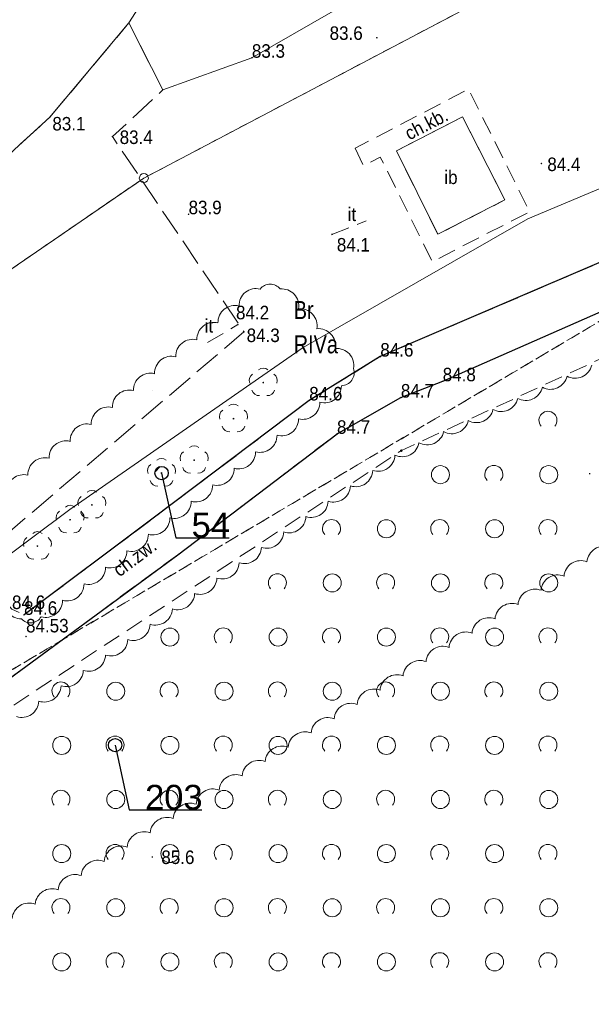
# Model space of a CAD drawing. Header units: metres. Extents: x 6540907 to 6541833, y 5893434 to 5894895.
# Tile 107 of 256: x 6541067 to 6541098, y 5894202 to 5894256. Entities that reach past the tile are written whole.
import ezdxf
from ezdxf import colors
from ezdxf.entities.mleader import LeaderData, LeaderLine
from ezdxf.enums import TextEntityAlignment as Align
from ezdxf.math import Vec2, Vec3

# ---------------------------------------------------------------- set-up
doc = ezdxf.new("R2010")
doc.units = ezdxf.units.M
doc.header["$MEASUREMENT"] = 0
for name, pattern in [('1.0_0.5', [1.5, 1, -0.5]), ('1.5_0.5', [2, 1.5, -0.5]), ('219-500', [0, 0]), ('egug-500', [1, 0.5, -0.5])]:
    doc.linetypes.add(name, pattern=pattern)
doc.layers.get('0').update_dxf_attribs({"color": 2, "linetype": 'CONTINUOUS', "lineweight": 5})
for name, color, linetype, lineweight in [('140-Punkty robocze', 251, 'CONTINUOUS', 9), ('202-punkt graniczny', 251, 'CONTINUOUS', 9), ('209-oznaczenie konturu klasyfikacyjnego', 251, 'CONTINUOUS', 9), ('210-oznaczenie konturu użytku gruntowego', 251, 'CONTINUOUS', 9), ('218-kontur użytku gruntowego', 251, 'CONTINUOUS', 9), ('219-działka ewidencyjna', 152, 'CONTINUOUS', 18), ('chodnik', 251, 'CONTINUOUS', 9), ('chodnik-Atr17', 251, 'CONTINUOUS', 9), ('drzewo liściaste', 251, 'CONTINUOUS', 9), ('inna budowla', 251, 'CONTINUOUS', 9), ('inna budowla-Atr17', 251, 'CONTINUOUS', 9), ('inny obiekt zagospodarowania terenu', 251, 'CONTINUOUS', 9), ('inny obiekt zagospodarowania terenu-Atr17', 251, 'CONTINUOUS', 9), ('inny obiekt związany z wodą', 251, 'CONTINUOUS', 9), ('krawężnik', 251, 'CONTINUOUS', 9), ('obszar utwardzony', 251, 'CONTINUOUS', 9), ('pikieta naturalna', 251, 'CONTINUOUS', 9), ('pikieta naturalna-Atr2', 251, 'CONTINUOUS', 9), ('pikieta sztuczna', 251, 'CONTINUOUS', 9), ('pikieta sztuczna-Atr2', 251, 'CONTINUOUS', 9), ('przewód elektroenergetyczny podziemny', 251, 'CONTINUOUS', 9), ('woda stojąca', 251, 'CONTINUOUS', 9), ('z_i_drzewa_opis', 7, 'CONTINUOUS', 25), ('zadrzewienie  zakrzewienie', 252, 'CONTINUOUS', 15)]:
    doc.layers.add(name, color=color, linetype=linetype, lineweight=lineweight)
doc.layers.add('z_i_masywy_grupy', color=7, linetype='CONTINUOUS', lineweight=13, true_color=0x7f926c)
doc.styles.add('Opisowy', font='arial.ttf')
doc.styles.get("Standard").update_dxf_attribs({"font": 'Arial', "width": 0.75})

# ---------------------------------------------------------------- blocks, each defined once
blk = doc.blocks.new('202')
at = {"color": 0, "linetype": 'Continuous', "lineweight": 0}
blk.add_circle((0, 0), 0.25, dxfattribs=at)
blk = doc.blocks.new('PW01')
at = {"linetype": 'Continuous', "lineweight": 13}
h = blk.add_hatch(color=0, dxfattribs=at)
edge = h.paths.add_edge_path()
edge.add_arc((0, 0), 0.045, 0, 360)
blk = doc.blocks.new('OTZK1')
at = {"color": 0, "linetype": 'Continuous'}
blk.add_circle((0, 0), 0.5, dxfattribs=at)
blk = doc.blocks.new('OTZK2')
at = {"color": 0, "linetype": 'Continuous'}
blk.add_arc((0, 0), 0.5, 318.85, 221.162, dxfattribs=at)
blk = doc.blocks.new('OP021')
at = {"linetype": 'Continuous', "lineweight": 13}
h = blk.add_hatch(color=0, dxfattribs=at)
edge = h.paths.add_edge_path()
edge.add_arc((0, 0), 0.05, 0, 360)
at = {"color": 0, "linetype": 'Continuous', "lineweight": 13}
for centre, start, end in [((0, 0.4), 49.272, 130.728), ((-0.38, 0.124), 121.308, 202.548), ((0.38, 0.124), 337.452, 58.692), ((-0.235, -0.324), 193.221, 274.871), ((0.235, -0.324), 265.129, 346.779)]:
    blk.add_arc(centre, 0.4, start, end, dxfattribs=at)
blk = doc.blocks.new('PIKIETA')
at = {"color": 0}
blk.add_circle((0, 0), 0.045, dxfattribs=at)
blk = doc.blocks.new('_None')
blk = doc.blocks.new('punkt')
h = blk.add_hatch()
h.set_pattern_fill('ANSI32', color=256, scale=0.2)
h.set_pattern_definition([(45, (-4781848.87, -5644337.08), (-1.34703841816, 1.34703841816), []), (45, (-4781847.972, -5644337.08), (-1.34703841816, 1.34703841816), [])])
edge = h.paths.add_edge_path()
edge.add_arc((0, 0), 0.243, 0, 360)
blk.add_circle((0, 0), 0.243)

msp = doc.modelspace()

# ---------------------------------------------------------------- linework, layer by layer
at = {"layer": '218-kontur użytku gruntowego', "linetype": 'egug-500', "lineweight": 18, "flags": 128}
for points in [[(6541140.26, 5894282.488), (6541073.42, 5894247.288)], [(6541073.42, 5894247.288), (6541140.26, 5894282.488)], [(6541024.88, 5894195.608), (6541148.06, 5894268.618)], [(6541148.06, 5894268.618), (6541024.88, 5894195.608)], [(6541073.42, 5894247.288), (6541018.98, 5894209.948)], [(6541018.98, 5894209.948), (6541073.42, 5894247.288)]]:
    msp.add_lwpolyline(points, dxfattribs=at)
at = {"layer": '219-działka ewidencyjna', "linetype": '219-500', "lineweight": 18, "flags": 128}
for points in [[(6541168.23, 5894297.208), (6541073.42, 5894247.288)], [(6541073.42, 5894247.288), (6541018.98, 5894209.948)]]:
    msp.add_lwpolyline(points, dxfattribs=at)
at = {"layer": 'chodnik', "linetype": '1.0_0.5', "lineweight": 18, "flags": 128}
for points in [[(6541031.2, 5894193.128), (6541035.24, 5894195.698), (6541034.52, 5894196.528), (6541039.37, 5894199.828), (6541054.87, 5894211.258), (6541064.77, 5894218.688), (6541075.31, 5894226.418), (6541084.13, 5894233.118), (6541087.67, 5894235.128), (6541089.99, 5894236.028), (6541106.92, 5894243.478), (6541122.75, 5894251.218), (6541121.4, 5894253.108), (6541106.02, 5894245.748), (6541086.53, 5894237.398), (6541082.59, 5894234.968), (6541073.94, 5894228.438), (6541066.78, 5894223.088), (6541066.11, 5894223.408), (6541063.85, 5894225.888), (6541062.01, 5894224.518), (6541063.49, 5894221.758), (6541063.39, 5894220.748), (6541037.75, 5894201.508), (6541033.54, 5894198.698), (6541029.11, 5894195.978)], [(6541085.14, 5894248.948), (6541085.6, 5894247.978), (6541086.53, 5894248.458), (6541089.42, 5894242.658), (6541094.81, 5894245.428), (6541091.42, 5894252.218)], [(6541087.42, 5894248.798), (6541091.08, 5894250.688), (6541093.44, 5894246.078), (6541089.72, 5894244.178)]]:
    msp.add_lwpolyline(points, close=True, dxfattribs=at)
at = {"layer": 'inna budowla', "linetype": 'Continuous', "lineweight": 18, "flags": 128}
msp.add_lwpolyline([(6541087.42, 5894248.798), (6541089.72, 5894244.178), (6541093.44, 5894246.078), (6541091.08, 5894250.688)], close=True, dxfattribs=at)
at = {"layer": 'inny obiekt zagospodarowania terenu', "linetype": '1.0_0.5', "lineweight": 18, "flags": 128}
for points in [[(6541083.85, 5894244.168), (6541085.74, 5894244.918)], [(6541076.95, 5894238.178), (6541078.63, 5894239.168)]]:
    msp.add_lwpolyline(points, dxfattribs=at)
at = {"layer": 'inny obiekt związany z wodą', "linetype": 'Continuous', "lineweight": 18, "flags": 128}
msp.add_lwpolyline([(6541072.59, 5894255.888), (6541074.48, 5894252.178), (6541079.41, 5894253.958), (6541096.18, 5894263.598), (6541086.39, 5894262.458), (6541074.57, 5894258.978)], close=True, dxfattribs=at)
at = {"layer": 'krawężnik', "linetype": 'Continuous', "lineweight": 25, "flags": 128}
for points in [[(6541121.4, 5894253.108), (6541106.02, 5894245.748), (6541086.53, 5894237.398), (6541082.59, 5894234.968), (6541073.94, 5894228.438), (6541066.78, 5894223.088)], [(6541031.2, 5894193.128), (6541035.24, 5894195.698), (6541034.52, 5894196.528), (6541039.37, 5894199.828), (6541054.87, 5894211.258), (6541064.77, 5894218.688), (6541075.31, 5894226.418), (6541084.13, 5894233.118), (6541087.67, 5894235.128), (6541089.99, 5894236.028), (6541106.92, 5894243.478), (6541122.75, 5894251.218)]]:
    msp.add_lwpolyline(points, dxfattribs=at)
at = {"layer": 'obszar utwardzony', "linetype": '1.5_0.5', "lineweight": 18, "flags": 128}
msp.add_lwpolyline([(6541020.38, 5894215.608), (6541014.56, 5894211.938), (6541015.35, 5894205.138), (6541014.81, 5894204.068), (6541018.17, 5894202.358), (6541018.6, 5894201.928), (6541024.88, 5894195.608), (6541029.34, 5894199.128), (6541062.01, 5894224.518), (6541063.85, 5894225.888), (6541078.97, 5894238.768), (6541071.68, 5894249.588), (6541074.48, 5894252.178), (6541072.59, 5894255.888), (6541068.21, 5894250.668), (6541063.19, 5894246.088), (6541046.31, 5894234.428), (6541033.93, 5894226.228), (6541025.77, 5894221.548), (6541022.69, 5894220.518)], close=True, dxfattribs=at)
at = {"layer": 'przewód elektroenergetyczny podziemny', "linetype": 'Continuous', "lineweight": 18, "flags": 128}
msp.add_lwpolyline([(6541200.55, 5894284.738), (6541185.54, 5894283.818), (6541173.78, 5894281.318), (6541160.62, 5894274.868), (6541149.21, 5894269.908), (6541140.47, 5894265.708), (6541121.76, 5894257.268), (6541109.97, 5894251.448), (6541094.7, 5894245.038), (6541082.25, 5894237.898), (6541069.32, 5894228.918), (6541060.42, 5894222.298), (6541045.21, 5894211.738)], dxfattribs=at)
at = {"layer": 'woda stojąca', "linetype": 'Continuous', "lineweight": 18, "flags": 128}
msp.add_lwpolyline([(6541063.19, 5894246.088), (6541068.21, 5894250.668), (6541072.59, 5894255.888), (6541074.57, 5894258.978), (6541086.39, 5894262.458), (6541096.18, 5894263.598), (6541105.39, 5894267.078), (6541116.8, 5894272.458), (6541141.83, 5894291.668), (6541172.37, 5894303.688), (6541190.02, 5894309.528), (6541205.73, 5894305.568), (6541217.2, 5894301.948), (6541235.79, 5894287.538), (6541265.97, 5894273.418), (6541297.72, 5894261.208), (6541316.24, 5894260.738), (6541351.89, 5894275.738), (6541367.34, 5894279.258), (6541389.88, 5894276.588)], dxfattribs=at)
at = {"layer": 'z_i_masywy_grupy', "linetype": 'Continuous'}
for points in [[(6541065.724, 5894224.05, 0.5), (6541066.64, 5894222.862, 0.5), (6541067.725, 5894222.979, 0.5), (6541068.914, 5894223.893, 0.5), (6541070.103, 5894224.808, 0.5), (6541071.292, 5894225.722, 0.5), (6541072.481, 5894226.637, 0.5), (6541073.67, 5894227.552, 0.5), (6541074.859, 5894228.466, 0.5), (6541076.048, 5894229.381, 0.5), (6541077.237, 5894230.295, 0.5), (6541078.426, 5894231.21, 0.5), (6541079.615, 5894232.124, 0.5), (6541080.803, 5894233.039, 0.5), (6541081.992, 5894233.954, 0.5), (6541083.181, 5894234.868, 0.5), (6541084.37, 5894235.783, 0.5), (6541085.049, 5894236.74, 0.5), (6541084.03, 5894237.841, 0.5), (6541083.011, 5894238.942, 0.5), (6541081.992, 5894240.043, 0.5), (6541080.973, 5894241.144, 0.5), (6541079.872, 5894241.138, 0.5), (6541078.701, 5894240.2, 0.5), (6541077.53, 5894239.263, 0.5), (6541076.359, 5894238.326, 0.5), (6541075.188, 5894237.388, 0.5), (6541074.017, 5894236.451, 0.5), (6541072.846, 5894235.513, 0.5), (6541071.675, 5894234.576, 0.5), (6541070.504, 5894233.639, 0.5), (6541069.333, 5894232.701, 0.5), (6541068.162, 5894231.764, 0.5), (6541066.99, 5894230.826, 0.5), (6541065.819, 5894229.889, 0.5)], [(6541098.25, 5894236.929, -0.5), (6541096.882, 5894236.314, -0.5), (6541095.514, 5894235.699, -0.5), (6541094.146, 5894235.084, -0.5), (6541092.777, 5894234.469, -0.5), (6541091.409, 5894233.854, -0.5), (6541090.041, 5894233.24, -0.5), (6541088.673, 5894232.625, -0.5), (6541087.343, 5894231.941, -0.5), (6541086.109, 5894231.089, -0.5), (6541084.875, 5894230.236, -0.5), (6541083.64, 5894229.384, -0.5), (6541082.406, 5894228.532, -0.5), (6541081.172, 5894227.679, -0.5), (6541079.938, 5894226.827, -0.5), (6541078.703, 5894225.974, -0.5), (6541077.469, 5894225.122, -0.5), (6541076.235, 5894224.27, -0.5), (6541075.001, 5894223.417, -0.5), (6541073.766, 5894222.565, -0.5), (6541072.532, 5894221.713, -0.5), (6541071.298, 5894220.86, -0.5), (6541070.063, 5894220.008, -0.5), (6541068.829, 5894219.155, -0.5), (6541067.595, 5894218.303, -0.5), (6541066.361, 5894217.451, -0.5)], [(6541066.119, 5894206.263, -0.5), (6541067.394, 5894207.054, -0.5), (6541068.668, 5894207.844, -0.5), (6541069.943, 5894208.635, -0.5), (6541071.218, 5894209.425, -0.5), (6541072.493, 5894210.216, -0.5), (6541073.768, 5894211.006, -0.5), (6541075.042, 5894211.797, -0.5), (6541076.317, 5894212.587, -0.5), (6541077.592, 5894213.378, -0.5), (6541078.867, 5894214.168, -0.5), (6541080.141, 5894214.959, -0.5), (6541081.416, 5894215.749, -0.5), (6541082.691, 5894216.54, -0.5), (6541083.966, 5894217.33, -0.5), (6541085.241, 5894218.121, -0.5), (6541086.515, 5894218.912, -0.5), (6541087.79, 5894219.702, -0.5), (6541089.065, 5894220.493, -0.5), (6541090.34, 5894221.283, -0.5), (6541091.615, 5894222.074, -0.5), (6541092.889, 5894222.864, -0.5), (6541094.164, 5894223.655, -0.5), (6541095.439, 5894224.445, -0.5), (6541096.714, 5894225.236, -0.5), (6541097.988, 5894226.026, -0.5), (6541099.263, 5894226.817, -0.5)]]:
    msp.add_lwpolyline(points, format="xyb", dxfattribs=at)
msp.add_lwpolyline([(6541073.919, 5894235.538), (6541073.919, 5894235.538)], close=True, dxfattribs=at)
at = {"layer": 'zadrzewienie  zakrzewienie', "linetype": '1.0_0.5', "lineweight": 18, "flags": 128}
msp.add_lwpolyline([(6541044.04, 5894156.768), (6541052.84, 5894163.428), (6541069.7, 5894175.078), (6541101.31, 5894200.358), (6541129.24, 5894208.168), (6541152.03, 5894225.128), (6541169.97, 5894235.268), (6541187.83, 5894231.338), (6541224.49, 5894232.178), (6541248.1, 5894226.278), (6541267.08, 5894210.648), (6541283.7, 5894248.588), (6541223.9, 5894276.088), (6541201.6, 5894276.988), (6541164.6, 5894267.588), (6541087.7, 5894232.188), (6541061.02, 5894214.688), (6541036.66, 5894196.188), (6541017.58, 5894183.318), (6541015.78, 5894180.798), (6541016.59, 5894177.738), (6541020.64, 5894173.868)], close=True, dxfattribs=at)

# ---------------------------------------------------------------- block references
at = {"layer": '140-Punkty robocze', "linetype": 'Continuous', "lineweight": 13}
msp.add_blockref('PIKIETA', (6541087.7, 5894232.188), dxfattribs=at)
at = {"layer": '202-punkt graniczny', "linetype": 'Continuous', "lineweight": 18}
msp.add_blockref('202', (6541073.42, 5894247.288), dxfattribs=at)
at = {"layer": 'drzewo liściaste', "linetype": 'Continuous', "lineweight": 18}
for p in [(6541080.04, 5894235.958), (6541078.39, 5894233.958), (6541076.21, 5894231.658), (6541074.4, 5894230.948), (6541070.54, 5894229.178), (6541069.33, 5894228.358), (6541067.52, 5894226.898)]:
    msp.add_blockref('OP021', p, dxfattribs=at)
at = {"layer": 'pikieta naturalna', "linetype": 'Continuous', "lineweight": 13}
for p in [(6541086.34, 5894255.068), (6541079.41, 5894253.958), (6541068.21, 5894250.668), (6541071.68, 5894249.588), (6541095.46, 5894248.098), (6541075.9, 5894245.288), (6541083.85, 5894244.168), (6541078.63, 5894239.168), (6541078.97, 5894238.768), (6541086.53, 5894237.398), (6541089.99, 5894236.028), (6541082.59, 5894234.968), (6541087.67, 5894235.128), (6541084.13, 5894233.118), (6541098.14, 5894230.908), (6541066.78, 5894223.088), (6541073.89, 5894209.668)]:
    msp.add_blockref('PW01', p, dxfattribs=at)
at = {"layer": 'pikieta sztuczna', "linetype": 'Continuous', "lineweight": 13}
msp.add_blockref('PW01', (6541066.89, 5894221.888), dxfattribs=at)
at = {"layer": 'z_i_drzewa_opis', "ltscale": 0.01, "xscale": 1.520278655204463, "yscale": 1.520278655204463, "zscale": 1.520278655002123}
for p in [(6541074.401, 5894230.945), (6541071.824, 5894215.865)]:
    msp.add_blockref('punkt', p, dxfattribs=at)
at = {"layer": 'zadrzewienie  zakrzewienie', "linetype": 'Continuous', "lineweight": 18}
for name, p in [('OTZK2', (6541095.824, 5894233.865)), ('OTZK1', (6541089.866, 5894230.854)), ('OTZK2', (6541092.824, 5894230.865)), ('OTZK1', (6541095.866, 5894230.854)), ('OTZK2', (6541083.824, 5894227.865)), ('OTZK2', (6541089.824, 5894227.865)), ('OTZK2', (6541095.824, 5894227.865)), ('OTZK1', (6541086.866, 5894227.854)), ('OTZK1', (6541092.866, 5894227.854)), ('OTZK2', (6541080.824, 5894224.865)), ('OTZK1', (6541083.866, 5894224.854)), ('OTZK2', (6541086.824, 5894224.865)), ('OTZK1', (6541089.866, 5894224.854)), ('OTZK2', (6541092.824, 5894224.865)), ('OTZK1', (6541095.866, 5894224.854)), ('OTZK2', (6541077.824, 5894221.865)), ('OTZK2', (6541083.824, 5894221.865)), ('OTZK2', (6541089.824, 5894221.865)), ('OTZK2', (6541095.824, 5894221.865)), ('OTZK1', (6541074.866, 5894221.854)), ('OTZK1', (6541080.866, 5894221.854)), ('OTZK1', (6541086.866, 5894221.854)), ('OTZK1', (6541092.866, 5894221.854)), ('OTZK2', (6541068.824, 5894218.865)), ('OTZK1', (6541071.866, 5894218.854)), ('OTZK2', (6541074.824, 5894218.865)), ('OTZK1', (6541077.866, 5894218.854)), ('OTZK2', (6541080.824, 5894218.865)), ('OTZK1', (6541083.866, 5894218.854)), ('OTZK2', (6541086.824, 5894218.865)), ('OTZK1', (6541089.866, 5894218.854)), ('OTZK2', (6541092.824, 5894218.865)), ('OTZK1', (6541095.866, 5894218.854)), ('OTZK2', (6541071.824, 5894215.865)), ('OTZK2', (6541077.824, 5894215.865)), ('OTZK2', (6541083.824, 5894215.865)), ('OTZK2', (6541089.824, 5894215.865)), ('OTZK2', (6541095.824, 5894215.865)), ('OTZK1', (6541068.866, 5894215.854)), ('OTZK1', (6541074.866, 5894215.854)), ('OTZK1', (6541080.866, 5894215.854)), ('OTZK1', (6541086.866, 5894215.854)), ('OTZK1', (6541092.866, 5894215.854)), ('OTZK2', (6541068.824, 5894212.865)), ('OTZK1', (6541071.866, 5894212.854)), ('OTZK2', (6541074.824, 5894212.865)), ('OTZK1', (6541077.866, 5894212.854)), ('OTZK2', (6541080.824, 5894212.865)), ('OTZK1', (6541083.866, 5894212.854)), ('OTZK2', (6541086.824, 5894212.865)), ('OTZK1', (6541089.866, 5894212.854)), ('OTZK2', (6541092.824, 5894212.865)), ('OTZK1', (6541095.866, 5894212.854)), ('OTZK2', (6541071.824, 5894209.865)), ('OTZK2', (6541077.824, 5894209.865)), ('OTZK2', (6541083.824, 5894209.865)), ('OTZK2', (6541089.824, 5894209.865)), ('OTZK2', (6541095.824, 5894209.865)), ('OTZK1', (6541068.866, 5894209.854)), ('OTZK1', (6541074.866, 5894209.854)), ('OTZK1', (6541080.866, 5894209.854)), ('OTZK1', (6541086.866, 5894209.854)), ('OTZK1', (6541092.866, 5894209.854)), ('OTZK2', (6541068.824, 5894206.865)), ('OTZK1', (6541071.866, 5894206.854)), ('OTZK2', (6541074.824, 5894206.865)), ('OTZK1', (6541077.866, 5894206.854)), ('OTZK2', (6541080.824, 5894206.865)), ('OTZK1', (6541083.866, 5894206.854)), ('OTZK2', (6541086.824, 5894206.865)), ('OTZK1', (6541089.866, 5894206.854)), ('OTZK2', (6541092.824, 5894206.865)), ('OTZK1', (6541095.866, 5894206.854)), ('OTZK2', (6541071.824, 5894203.865)), ('OTZK2', (6541077.824, 5894203.865)), ('OTZK2', (6541083.824, 5894203.865)), ('OTZK2', (6541089.824, 5894203.865)), ('OTZK2', (6541095.824, 5894203.865)), ('OTZK1', (6541068.866, 5894203.854)), ('OTZK1', (6541074.866, 5894203.854)), ('OTZK1', (6541080.866, 5894203.854)), ('OTZK1', (6541086.866, 5894203.854)), ('OTZK1', (6541092.866, 5894203.854))]:
    msp.add_blockref(name, p, dxfattribs=at)

# ---------------------------------------------------------------- texts
at = {"layer": '209-oznaczenie konturu klasyfikacyjnego', "linetype": 'Continuous', "lineweight": 18, "width": 0.79}
msp.add_text('RIVa', height=1, dxfattribs=at).set_placement((6541081.73, 5894238.578), align=Align.TOP_LEFT)
at = {"layer": '210-oznaczenie konturu użytku gruntowego', "linetype": 'Continuous', "lineweight": 18, "width": 0.79}
msp.add_text('Br', height=1, dxfattribs=at).set_placement((6541081.73, 5894239.478))
at = {"layer": 'chodnik-Atr17', "width": 0.9}
for s, rotation, p in [('ch.kb.', 27.506, (6541088.14, 5894249.368)), ('ch.kb.', 27.506, (6541088.14, 5894249.368)), ('ch.zw.', 36.767, (6541072.07, 5894225.158))]:
    msp.add_text(s, height=0.75, rotation=rotation, dxfattribs=at).set_placement(p)
at = {"layer": 'inna budowla-Atr17', "width": 0.9}
msp.add_text('ib', height=0.75, dxfattribs=at).set_placement((6541090.08, 5894246.958))
at = {"layer": 'inny obiekt zagospodarowania terenu-Atr17', "width": 0.9}
for p in [(6541084.72, 5894244.908), (6541076.79, 5894238.728)]:
    msp.add_text('it', height=0.75, dxfattribs=at).set_placement(p)
at = {"layer": 'pikieta naturalna-Atr2', "width": 0.9}
for s, p in [('83.6', (6541083.72, 5894254.948)), ('83.3', (6541079.41, 5894253.958)), ('83.1', (6541068.35, 5894249.928)), ('83.4', (6541072.08, 5894249.178)), ('84.4', (6541095.79, 5894247.678)), ('83.9', (6541075.9, 5894245.288)), ('84.1', (6541084.12, 5894243.218)), ('84.6', (6541086.53, 5894237.398)), ('84.8', (6541089.99, 5894236.028)), ('84.6', (6541082.59, 5894234.968)), ('84.7', (6541087.67, 5894235.128)), ('84.7', (6541084.13, 5894233.118)), ('84.6', (6541066.11, 5894223.408)), ('84.6', (6541066.78, 5894223.088)), ('85.6', (6541074.39, 5894209.278))]:
    msp.add_text(s, height=0.75, dxfattribs=at).set_placement(p)
for s, p in [('84.2', (6541078.53, 5894239.838)), ('84.3', (6541079.12, 5894238.578))]:
    msp.add_text(s, height=0.75, dxfattribs=at).set_placement(p, align=Align.MIDDLE_LEFT)
at = {"layer": 'pikieta sztuczna-Atr2', "width": 0.9}
msp.add_text('84.53', height=0.75, dxfattribs=at).set_placement((6541066.89, 5894221.888), align=Align.BOTTOM_LEFT)

# ---------------------------------------------------------------- leaders
at = {"layer": 'z_i_drzewa_opis'}
ml = msp.add_multileader_mtext('Standard', dxfattribs=at)
ml.set_content('55', color=256, style='Opisowy')
ml.set_leader_properties()
ml.set_arrow_properties(name='NONE')
ml.build(insert=Vec2(0, 0))
ml.multileader.update_dxf_attribs({"has_dogleg": 0, "text_left_attachment_type": 6, "text_right_attachment_type": 5, "text_top_attachment_type": 0, "text_bottom_attachment_type": 0, "dogleg_length": 1.914, "arrow_head_size": 7.005})
ctx = ml.context
ctx.base_point, ctx.char_height, ctx.arrow_head_size, ctx.landing_gap_size, ctx.plane_origin = Vec3(6541099.91, 5894241.233), 1.3683, 7.005, 0.876, Vec3(6541092.538, 5894236.849)
ctx.left_attachment, ctx.right_attachment, ctx.attachment_type = 6, 5, 2
notes = []
notes.append((ctx, [(1, (1, 1, 0), (6541096.869, 5894241.233), (1, 0), 3.041, [(0, [(6541099.121, 5894244.825), (6541099.91, 5894241.233), (6541099.91, 5894241.233), (6541099.91, 5894241.233), (6541099.91, 5894241.233), (6541099.91, 5894241.233), (6541099.91, 5894241.233), (6541099.91, 5894241.233), (6541099.91, 5894241.233), (6541099.91, 5894241.233), (6541099.91, 5894241.233), (6541099.91, 5894241.233), (6541099.91, 5894241.233), (6541099.91, 5894241.233), (6541099.91, 5894241.233), (6541099.91, 5894241.233), (6541099.91, 5894241.233), (6541099.91, 5894241.233), (6541099.91, 5894241.233), (6541099.91, 5894241.233), (6541099.91, 5894241.233), (6541099.91, 5894241.233), (6541099.91, 5894241.233), (6541099.91, 5894241.233), (6541099.91, 5894241.233), (6541099.91, 5894241.233), (6541099.91, 5894241.233), (6541099.91, 5894241.233), (6541099.91, 5894241.233), (6541099.91, 5894241.233), (6541099.91, 5894241.233), (6541099.91, 5894241.233), (6541099.91, 5894241.233), (6541099.91, 5894241.233), (6541099.91, 5894241.233), (6541099.91, 5894241.233), (6541099.91, 5894241.233), (6541099.91, 5894241.233), (6541099.91, 5894241.233), (6541099.91, 5894241.233), (6541099.91, 5894241.233), (6541099.91, 5894241.233), (6541099.91, 5894241.233), (6541099.91, 5894241.233), (6541099.91, 5894241.233), (6541099.91, 5894241.233), (6541099.91, 5894241.233), (6541099.91, 5894241.233), (6541099.91, 5894241.233), (6541099.91, 5894241.233), (6541099.91, 5894241.233), (6541099.91, 5894241.233), (6541099.91, 5894241.233), (6541099.91, 5894241.233), (6541099.91, 5894241.233), (6541099.91, 5894241.233), (6541099.91, 5894241.233), (6541099.91, 5894241.233), (6541099.91, 5894241.233), (6541099.91, 5894241.233), (6541099.91, 5894241.233), (6541099.91, 5894241.233), (6541099.91, 5894241.233), (6541099.91, 5894241.233), (6541099.91, 5894241.233), (6541099.91, 5894241.233), (6541099.91, 5894241.233), (6541099.91, 5894241.233), (6541099.91, 5894241.233), (6541099.91, 5894241.233), (6541099.91, 5894241.233), (6541099.91, 5894241.233), (6541099.91, 5894241.233), (6541099.91, 5894241.233), (6541099.91, 5894241.233), (6541099.91, 5894241.233), (6541099.91, 5894241.233), (6541099.91, 5894241.233), (6541099.91, 5894241.233), (6541099.91, 5894241.233), (6541099.91, 5894241.233), (6541099.91, 5894241.233), (6541099.91, 5894241.233), (6541099.91, 5894241.233), (6541099.91, 5894241.233), (6541099.91, 5894241.233), (6541099.91, 5894241.233), (6541099.91, 5894241.233), (6541099.91, 5894241.233), (6541099.91, 5894241.233), (6541099.91, 5894241.233), (6541099.91, 5894241.233), (6541099.91, 5894241.233), (6541099.91, 5894241.233), (6541099.91, 5894241.233), (6541099.91, 5894241.233), (6541099.91, 5894241.233), (6541099.91, 5894241.233), (6541099.91, 5894241.233), (6541099.91, 5894241.233), (6541099.91, 5894241.233), (6541099.91, 5894241.233), (6541099.91, 5894241.233), (6541099.91, 5894241.233), (6541099.91, 5894241.233), (6541099.91, 5894241.233), (6541099.91, 5894241.233), (6541099.91, 5894241.233), (6541099.91, 5894241.233), (6541099.91, 5894241.233), (6541099.91, 5894241.233), (6541099.91, 5894241.233), (6541099.91, 5894241.233), (6541099.91, 5894241.233), (6541099.91, 5894241.233), (6541099.91, 5894241.233), (6541099.91, 5894241.233), (6541099.91, 5894241.233), (6541099.91, 5894241.233), (6541099.91, 5894241.233), (6541099.91, 5894241.233), (6541099.91, 5894241.233), (6541099.91, 5894241.233), (6541099.91, 5894241.233), (6541099.91, 5894241.233), (6541099.91, 5894241.233)], 256, [])])]))
ctx.mtext.insert, ctx.mtext.flow_direction = Vec3(6541100.785, 5894242.624), 5
ml = msp.add_multileader_mtext('Standard', dxfattribs=at)
ml.set_content('54', color=256, style='Opisowy')
ml.set_leader_properties()
ml.set_arrow_properties(name='NONE')
ml.build(insert=Vec2(0, 0))
ml.multileader.update_dxf_attribs({"has_dogleg": 0, "text_left_attachment_type": 6, "text_right_attachment_type": 5, "text_top_attachment_type": 0, "text_bottom_attachment_type": 0, "dogleg_length": 1.914, "arrow_head_size": 7.005})
ctx = ml.context
ctx.base_point, ctx.char_height, ctx.arrow_head_size, ctx.landing_gap_size, ctx.plane_origin = Vec3(6541075.19, 5894227.353), 1.3683, 7.005, 0.876, Vec3(6541067.818, 5894222.969)
ctx.left_attachment, ctx.right_attachment, ctx.attachment_type = 6, 5, 2
notes.append((ctx, [(1, (1, 1, 0), (6541072.149, 5894227.353), (1, 0), 3.041, [(0, [(6541074.401, 5894230.945), (6541075.19, 5894227.353), (6541075.19, 5894227.353), (6541075.19, 5894227.353), (6541075.19, 5894227.353), (6541075.19, 5894227.353), (6541075.19, 5894227.353), (6541075.19, 5894227.353), (6541075.19, 5894227.353), (6541075.19, 5894227.353), (6541075.19, 5894227.353), (6541075.19, 5894227.353), (6541075.19, 5894227.353), (6541075.19, 5894227.353), (6541075.19, 5894227.353), (6541075.19, 5894227.353), (6541075.19, 5894227.353), (6541075.19, 5894227.353), (6541075.19, 5894227.353), (6541075.19, 5894227.353), (6541075.19, 5894227.353), (6541075.19, 5894227.353), (6541075.19, 5894227.353), (6541075.19, 5894227.353), (6541075.19, 5894227.353), (6541075.19, 5894227.353), (6541075.19, 5894227.353), (6541075.19, 5894227.353), (6541075.19, 5894227.353), (6541075.19, 5894227.353), (6541075.19, 5894227.353), (6541075.19, 5894227.353), (6541075.19, 5894227.353), (6541075.19, 5894227.353), (6541075.19, 5894227.353), (6541075.19, 5894227.353), (6541075.19, 5894227.353), (6541075.19, 5894227.353), (6541075.19, 5894227.353), (6541075.19, 5894227.353), (6541075.19, 5894227.353), (6541075.19, 5894227.353), (6541075.19, 5894227.353), (6541075.19, 5894227.353), (6541075.19, 5894227.353), (6541075.19, 5894227.353), (6541075.19, 5894227.353), (6541075.19, 5894227.353), (6541075.19, 5894227.353), (6541075.19, 5894227.353), (6541075.19, 5894227.353), (6541075.19, 5894227.353), (6541075.19, 5894227.353), (6541075.19, 5894227.353), (6541075.19, 5894227.353), (6541075.19, 5894227.353), (6541075.19, 5894227.353), (6541075.19, 5894227.353), (6541075.19, 5894227.353), (6541075.19, 5894227.353), (6541075.19, 5894227.353), (6541075.19, 5894227.353), (6541075.19, 5894227.353), (6541075.19, 5894227.353), (6541075.19, 5894227.353), (6541075.19, 5894227.353), (6541075.19, 5894227.353), (6541075.19, 5894227.353), (6541075.19, 5894227.353), (6541075.19, 5894227.353), (6541075.19, 5894227.353), (6541075.19, 5894227.353), (6541075.19, 5894227.353), (6541075.19, 5894227.353), (6541075.19, 5894227.353), (6541075.19, 5894227.353), (6541075.19, 5894227.353), (6541075.19, 5894227.353), (6541075.19, 5894227.353), (6541075.19, 5894227.353), (6541075.19, 5894227.353), (6541075.19, 5894227.353), (6541075.19, 5894227.353), (6541075.19, 5894227.353), (6541075.19, 5894227.353), (6541075.19, 5894227.353), (6541075.19, 5894227.353), (6541075.19, 5894227.353), (6541075.19, 5894227.353), (6541075.19, 5894227.353), (6541075.19, 5894227.353), (6541075.19, 5894227.353), (6541075.19, 5894227.353), (6541075.19, 5894227.353), (6541075.19, 5894227.353), (6541075.19, 5894227.353), (6541075.19, 5894227.353), (6541075.19, 5894227.353), (6541075.19, 5894227.353), (6541075.19, 5894227.353), (6541075.19, 5894227.353), (6541075.19, 5894227.353), (6541075.19, 5894227.353), (6541075.19, 5894227.353), (6541075.19, 5894227.353), (6541075.19, 5894227.353), (6541075.19, 5894227.353), (6541075.19, 5894227.353), (6541075.19, 5894227.353), (6541075.19, 5894227.353), (6541075.19, 5894227.353), (6541075.19, 5894227.353), (6541075.19, 5894227.353), (6541075.19, 5894227.353), (6541075.19, 5894227.353), (6541075.19, 5894227.353), (6541075.19, 5894227.353), (6541075.19, 5894227.353), (6541075.19, 5894227.353), (6541075.19, 5894227.353), (6541075.19, 5894227.353), (6541075.19, 5894227.353), (6541075.19, 5894227.353), (6541075.19, 5894227.353), (6541075.19, 5894227.353), (6541075.19, 5894227.353)], 256, [])])]))
ctx.mtext.insert, ctx.mtext.flow_direction = Vec3(6541076.065, 5894228.744), 5
ml = msp.add_multileader_mtext('Standard', dxfattribs=at)
ml.set_content('203', color=256, style='Opisowy')
ml.set_leader_properties()
ml.set_arrow_properties(name='NONE')
ml.build(insert=Vec2(0, 0))
ml.multileader.update_dxf_attribs({"has_dogleg": 0, "text_left_attachment_type": 6, "text_right_attachment_type": 5, "text_top_attachment_type": 0, "text_bottom_attachment_type": 0, "dogleg_length": 1.914, "arrow_head_size": 7.005})
ctx = ml.context
ctx.base_point, ctx.char_height, ctx.arrow_head_size, ctx.landing_gap_size, ctx.plane_origin = Vec3(6541072.613, 5894212.272), 1.3683, 7.005, 0.876, Vec3(6541065.242, 5894207.888)
ctx.left_attachment, ctx.right_attachment, ctx.attachment_type = 6, 5, 2
notes.append((ctx, [(1, (1, 1, 0), (6541069.572, 5894212.272), (1, 0), 3.041, [(0, [(6541071.824, 5894215.865), (6541072.613, 5894212.272), (6541072.613, 5894212.272), (6541072.613, 5894212.272), (6541072.613, 5894212.272), (6541072.613, 5894212.272), (6541072.613, 5894212.272), (6541072.613, 5894212.272), (6541072.613, 5894212.272), (6541072.613, 5894212.272), (6541072.613, 5894212.272), (6541072.613, 5894212.272), (6541072.613, 5894212.272), (6541072.613, 5894212.272), (6541072.613, 5894212.272), (6541072.613, 5894212.272), (6541072.613, 5894212.272), (6541072.613, 5894212.272), (6541072.613, 5894212.272), (6541072.613, 5894212.272), (6541072.613, 5894212.272), (6541072.613, 5894212.272), (6541072.613, 5894212.272), (6541072.613, 5894212.272), (6541072.613, 5894212.272), (6541072.613, 5894212.272), (6541072.613, 5894212.272), (6541072.613, 5894212.272), (6541072.613, 5894212.272), (6541072.613, 5894212.272), (6541072.613, 5894212.272), (6541072.613, 5894212.272), (6541072.613, 5894212.272), (6541072.613, 5894212.272), (6541072.613, 5894212.272), (6541072.613, 5894212.272), (6541072.613, 5894212.272), (6541072.613, 5894212.272), (6541072.613, 5894212.272), (6541072.613, 5894212.272), (6541072.613, 5894212.272), (6541072.613, 5894212.272), (6541072.613, 5894212.272), (6541072.613, 5894212.272), (6541072.613, 5894212.272), (6541072.613, 5894212.272), (6541072.613, 5894212.272), (6541072.613, 5894212.272), (6541072.613, 5894212.272), (6541072.613, 5894212.272), (6541072.613, 5894212.272), (6541072.613, 5894212.272), (6541072.613, 5894212.272), (6541072.613, 5894212.272), (6541072.613, 5894212.272), (6541072.613, 5894212.272), (6541072.613, 5894212.272), (6541072.613, 5894212.272), (6541072.613, 5894212.272), (6541072.613, 5894212.272), (6541072.613, 5894212.272), (6541072.613, 5894212.272), (6541072.613, 5894212.272), (6541072.613, 5894212.272), (6541072.613, 5894212.272), (6541072.613, 5894212.272), (6541072.613, 5894212.272), (6541072.613, 5894212.272), (6541072.613, 5894212.272), (6541072.613, 5894212.272), (6541072.613, 5894212.272), (6541072.613, 5894212.272), (6541072.613, 5894212.272), (6541072.613, 5894212.272), (6541072.613, 5894212.272), (6541072.613, 5894212.272), (6541072.613, 5894212.272), (6541072.613, 5894212.272), (6541072.613, 5894212.272), (6541072.613, 5894212.272), (6541072.613, 5894212.272), (6541072.613, 5894212.272), (6541072.613, 5894212.272), (6541072.613, 5894212.272), (6541072.613, 5894212.272), (6541072.613, 5894212.272), (6541072.613, 5894212.272), (6541072.613, 5894212.272), (6541072.613, 5894212.272), (6541072.613, 5894212.272), (6541072.613, 5894212.272), (6541072.613, 5894212.272), (6541072.613, 5894212.272), (6541072.613, 5894212.272), (6541072.613, 5894212.272), (6541072.613, 5894212.272), (6541072.613, 5894212.272), (6541072.613, 5894212.272), (6541072.613, 5894212.272), (6541072.613, 5894212.272), (6541072.613, 5894212.272), (6541072.613, 5894212.272), (6541072.613, 5894212.272), (6541072.613, 5894212.272), (6541072.613, 5894212.272), (6541072.613, 5894212.272), (6541072.613, 5894212.272), (6541072.613, 5894212.272), (6541072.613, 5894212.272), (6541072.613, 5894212.272), (6541072.613, 5894212.272), (6541072.613, 5894212.272), (6541072.613, 5894212.272), (6541072.613, 5894212.272), (6541072.613, 5894212.272), (6541072.613, 5894212.272), (6541072.613, 5894212.272), (6541072.613, 5894212.272), (6541072.613, 5894212.272), (6541072.613, 5894212.272), (6541072.613, 5894212.272), (6541072.613, 5894212.272), (6541072.613, 5894212.272), (6541072.613, 5894212.272), (6541072.613, 5894212.272), (6541072.613, 5894212.272), (6541072.613, 5894212.272), (6541072.613, 5894212.272), (6541072.613, 5894212.272), (6541072.613, 5894212.272), (6541072.613, 5894212.272), (6541072.613, 5894212.272), (6541072.613, 5894212.272), (6541072.613, 5894212.272), (6541072.613, 5894212.272), (6541072.613, 5894212.272)], 256, [])])]))
ctx.mtext.insert, ctx.mtext.flow_direction = Vec3(6541073.488, 5894213.665), 5
for ctx, leaders in notes:
    for number, flags, end, landing, length, lines in leaders:
        leader = LeaderData()
        leader.index, (leader.has_last_leader_line, leader.has_dogleg_vector, leader.attachment_direction) = number, flags
        leader.last_leader_point, leader.dogleg_vector, leader.dogleg_length = Vec3(end), Vec3(landing), length
        for number, points, colour, breaks in lines:
            line = LeaderLine()
            line.index, line.vertices, line.color, line.breaks = number, Vec3.list(points), colors.encode_raw_color(colour), breaks
            leader.lines.append(line)
        ctx.leaders.append(leader)

doc.saveas('drawing.dxf')
